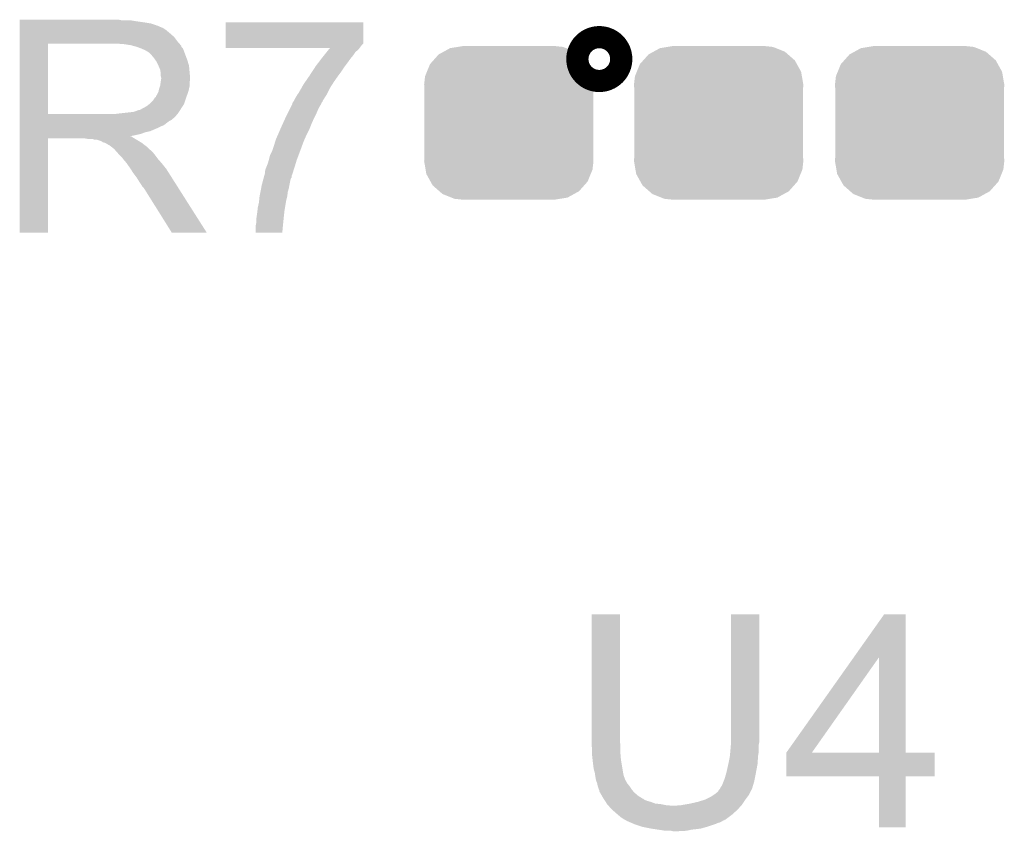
# Model space of a CAD drawing. Extents: x -0.05 to 0.95, y -0.15 to 1.54.
# Tile 23 of 35: x 0.32 to 0.5, y 0.81 to 0.96. Entities that reach past the tile are written whole.
import ezdxf

# ---------------------------------------------------------------- set-up
doc = ezdxf.new("R2010")
doc.units = 0
doc.layers.get('0').update_dxf_attribs({"linetype": 'CONTINUOUS'})
doc.layers.add('STEP_DOWN_13_CLICK_V101_GTO', color=14, linetype='CONTINUOUS')
doc.layers.add('STEP_DOWN_13_CLICK_V101_GTS', color=12, linetype='CONTINUOUS')

# ---------------------------------------------------------------- blocks, each defined once
blk = doc.blocks.new('CUSTOM_75')
for points in [[(-0.01263, 0.01234), (-0.01175, 0.01282), (0.01249, 0.01234), (0.01194, 0.01282)], [(-0.01175, 0.01282), (-0.01057, 0.01347), (0.01194, 0.01282), (0.01032, 0.01347)], [(-0.01057, 0.01347), (-0.0092, 0.01369), (0.01032, 0.01347), (0.00976, 0.01369)], [(-0.0092, 0.01369), (-0.00825, 0.01385), (0.00976, 0.01369), (0.00825, 0.01385)], [(-0.01419, 0.01059), (-0.01358, 0.01127), (0.01409, 0.01059), (0.01371, 0.01127)], [(-0.01358, 0.01127), (-0.01263, 0.01234), (0.01371, 0.01127), (0.01249, 0.01234)], [(-0.01508, 0.00841), (-0.01475, 0.00922), (0.01499, 0.00841), (0.01485, 0.00922)], [(-0.01475, 0.00922), (-0.01419, 0.01059), (0.01485, 0.00922), (0.01409, 0.01059)], [(-0.01525, 0.0069), (-0.01508, 0.00841), (0.01525, 0.0069), (0.01499, 0.00841)], [(-0.0152, 0.00607), (-0.01525, 0.0069), (0.0152, 0.00607), (0.01525, 0.0069)], [(-0.0152, -0.00607), (-0.0152, 0.00607), (0.0152, -0.00607), (0.0152, 0.00607)], [(-0.01525, -0.0069), (-0.0152, -0.00607), (0.01525, -0.0069), (0.0152, -0.00607)], [(-0.01499, -0.00841), (-0.01525, -0.0069), (0.01508, -0.00841), (0.01525, -0.0069)], [(-0.01485, -0.00922), (-0.01499, -0.00841), (0.01475, -0.00922), (0.01508, -0.00841)], [(-0.01409, -0.01059), (-0.01485, -0.00922), (0.01419, -0.01059), (0.01475, -0.00922)], [(-0.01371, -0.01127), (-0.01409, -0.01059), (0.01358, -0.01127), (0.01419, -0.01059)], [(-0.01249, -0.01234), (-0.01371, -0.01127), (0.01263, -0.01234), (0.01358, -0.01127)], [(-0.01194, -0.01282), (-0.01249, -0.01234), (0.01175, -0.01282), (0.01263, -0.01234)], [(-0.01032, -0.01347), (-0.01194, -0.01282), (0.01057, -0.01347), (0.01175, -0.01282)], [(-0.00976, -0.01369), (-0.01032, -0.01347), (0.0092, -0.01369), (0.01057, -0.01347)], [(-0.00825, -0.01385), (-0.00976, -0.01369), (0.00825, -0.01385), (0.0092, -0.01369)]]:
    blk.add_solid(points)

msp = doc.modelspace()

# ---------------------------------------------------------------- linework, layer by layer
at = {"layer": 'STEP_DOWN_13_CLICK_V101_GTO', "const_width": 0.0079}
msp.add_lwpolyline([(0.4204, 0.9535, 1), (0.4244, 0.9535, 1)], format="xyb", close=True, dxfattribs=at)
at = {"layer": 'STEP_DOWN_13_CLICK_V101_GTO'}
for points in [[(0.318, 0.9605), (0.318, 0.9606), (0.3363, 0.9605), (0.3358, 0.9606)], [(0.318, 0.9603), (0.318, 0.9605), (0.3391, 0.9603), (0.3379, 0.9605)], [(0.318, 0.9601), (0.318, 0.9603), (0.3405, 0.9601), (0.3391, 0.9603)], [(0.318, 0.9599), (0.318, 0.9601), (0.3417, 0.9599), (0.3405, 0.9601)], [(0.318, 0.9597), (0.318, 0.9599), (0.3423, 0.9597), (0.3417, 0.9599)], [(0.318, 0.9595), (0.318, 0.9597), (0.3428, 0.9595), (0.3423, 0.9597)], [(0.318, 0.9593), (0.318, 0.9595), (0.3433, 0.9593), (0.3429, 0.9595)], [(0.318, 0.9595), (0.318, 0.9595), (0.3429, 0.9595), (0.3428, 0.9595)], [(0.3551, 0.9564), (0.3551, 0.9601), (0.3799, 0.9564), (0.3799, 0.9601)], [(0.3551, 0.9601), (0.3551, 0.9601), (0.3799, 0.9601), (0.3551, 0.9601)], [(0.318, 0.9591), (0.318, 0.9593), (0.3438, 0.9591), (0.3433, 0.9593)], [(0.318, 0.9587), (0.318, 0.9591), (0.3444, 0.9587), (0.3438, 0.9591)], [(0.318, 0.9582), (0.318, 0.9587), (0.345, 0.9582), (0.3444, 0.9587)], [(0.318, 0.9575), (0.318, 0.9582), (0.3458, 0.9575), (0.345, 0.9582)], [(0.318, 0.9567), (0.318, 0.9575), (0.3464, 0.9567), (0.3458, 0.9575)], [(0.318, 0.9563), (0.318, 0.9567), (0.34675, 0.9563), (0.3464, 0.9567)], [(0.318, 0.9436), (0.318, 0.9563), (0.3231, 0.9436), (0.3231, 0.9563)], [(0.3367, 0.9562), (0.3352, 0.9563), (0.34684, 0.9562), (0.34675, 0.9563)], [(0.338, 0.956), (0.3367, 0.9562), (0.34701, 0.956), (0.34684, 0.9562)], [(0.33837, 0.9559), (0.338, 0.956), (0.3471, 0.9559), (0.34701, 0.956)], [(0.3551, 0.9563), (0.3551, 0.9564), (0.3799, 0.9563), (0.3799, 0.9564)], [(0.3551, 0.956), (0.3551, 0.9563), (0.3796, 0.956), (0.3799, 0.9563)], [(0.3551, 0.9555), (0.3551, 0.956), (0.37923, 0.9555), (0.3796, 0.956)], [(0.3391, 0.9557), (0.33837, 0.9559), (0.3471, 0.9557), (0.3471, 0.9559)], [(0.3399, 0.9554), (0.3391, 0.9557), (0.3474, 0.9554), (0.3471, 0.9557)], [(0.3406, 0.9551), (0.3399, 0.9554), (0.34752, 0.9551), (0.3474, 0.9554)], [(0.34093, 0.9549), (0.3406, 0.9551), (0.3476, 0.9549), (0.34752, 0.9551)], [(0.3411, 0.9548), (0.34093, 0.9549), (0.34764, 0.9548), (0.3476, 0.9549)], [(0.3414, 0.9546), (0.3411, 0.9548), (0.34771, 0.9546), (0.34764, 0.9548)], [(0.3415, 0.9545), (0.3414, 0.9546), (0.34775, 0.9545), (0.34771, 0.9546)], [(0.3421, 0.9538), (0.3415, 0.9545), (0.34801, 0.9538), (0.34775, 0.9545)], [(0.3739, 0.9555), (0.3551, 0.9555), (0.37922, 0.9555), (0.37923, 0.9555)], [(0.3726, 0.9539), (0.37284, 0.9542), (0.37785, 0.9539), (0.3781, 0.9542)], [(0.37284, 0.9542), (0.37333, 0.9548), (0.3781, 0.9542), (0.3785, 0.9548)], [(0.37333, 0.9548), (0.37365, 0.9552), (0.3785, 0.9548), (0.379, 0.9552)], [(0.37365, 0.9552), (0.3739, 0.9555), (0.379, 0.9552), (0.37922, 0.9555)], [(0.34246, 0.9533), (0.3421, 0.9538), (0.3482, 0.9533), (0.34801, 0.9538)], [(0.3426, 0.9531), (0.34246, 0.9533), (0.34826, 0.9531), (0.3482, 0.9533)], [(0.343, 0.9523), (0.3426, 0.9531), (0.3485, 0.9523), (0.34826, 0.9531)], [(0.3713, 0.9522), (0.37184, 0.9529), (0.37657, 0.9522), (0.3771, 0.9529)], [(0.37184, 0.9529), (0.37237, 0.9536), (0.3771, 0.9529), (0.3776, 0.9536)], [(0.37237, 0.9536), (0.3726, 0.9539), (0.3776, 0.9536), (0.37785, 0.9539)], [(0.3433, 0.9516), (0.343, 0.9523), (0.34856, 0.9516), (0.3485, 0.9523)], [(0.3434, 0.951), (0.3433, 0.9516), (0.34862, 0.951), (0.34856, 0.9516)], [(0.3434, 0.9505), (0.3434, 0.951), (0.34866, 0.9505), (0.34862, 0.951)], [(0.3702, 0.9505), (0.37065, 0.9512), (0.37538, 0.9505), (0.3759, 0.9512)], [(0.37065, 0.9512), (0.37124, 0.9521), (0.3759, 0.9512), (0.3765, 0.9521)], [(0.37124, 0.9521), (0.3713, 0.9522), (0.3765, 0.9521), (0.37657, 0.9522)], [(0.3433, 0.9487), (0.3434, 0.9494), (0.3486, 0.9487), (0.3486, 0.9494)], [(0.3435, 0.9501), (0.3434, 0.9505), (0.3487, 0.9501), (0.34866, 0.9505)], [(0.3434, 0.9494), (0.34345, 0.9497), (0.3486, 0.9494), (0.3487, 0.9497)], [(0.34345, 0.9497), (0.3435, 0.95), (0.3487, 0.9497), (0.3487, 0.95)], [(0.3435, 0.95), (0.3435, 0.9501), (0.3487, 0.95), (0.3487, 0.9501)], [(0.36876, 0.9483), (0.3691, 0.9489), (0.3739, 0.9483), (0.37428, 0.9489)], [(0.3691, 0.9489), (0.36944, 0.9494), (0.37428, 0.9489), (0.3746, 0.9494)], [(0.36944, 0.9494), (0.37013, 0.9504), (0.3746, 0.9494), (0.3753, 0.9504)], [(0.37013, 0.9504), (0.3702, 0.9505), (0.3753, 0.9504), (0.37538, 0.9505)], [(0.3426, 0.9469), (0.3428, 0.9472), (0.34811, 0.9469), (0.34822, 0.9472)], [(0.3428, 0.9472), (0.343, 0.9476), (0.34822, 0.9472), (0.34836, 0.9476)], [(0.343, 0.9476), (0.34302, 0.9477), (0.34836, 0.9476), (0.3484, 0.9477)], [(0.34302, 0.9477), (0.3431, 0.9481), (0.3484, 0.9477), (0.34849, 0.9481)], [(0.3431, 0.9481), (0.34327, 0.9486), (0.34849, 0.9481), (0.3486, 0.9486)], [(0.34327, 0.9486), (0.3433, 0.9487), (0.3486, 0.9486), (0.3486, 0.9487)], [(0.3679, 0.9469), (0.36803, 0.9471), (0.37317, 0.9469), (0.3733, 0.9471)], [(0.36803, 0.9471), (0.3683, 0.9475), (0.3733, 0.9471), (0.3735, 0.9475)], [(0.3683, 0.9475), (0.36876, 0.9483), (0.3735, 0.9475), (0.3739, 0.9483)], [(0.341, 0.9451), (0.34137, 0.9454), (0.34741, 0.9451), (0.3476, 0.9454)], [(0.34137, 0.9454), (0.3415, 0.9455), (0.3476, 0.9454), (0.34763, 0.9455)], [(0.3415, 0.9455), (0.342, 0.946), (0.34763, 0.9455), (0.3478, 0.946)], [(0.342, 0.946), (0.3424, 0.9466), (0.3478, 0.946), (0.348, 0.9466)], [(0.3425, 0.9466), (0.3426, 0.9469), (0.348, 0.9466), (0.34811, 0.9469)], [(0.36685, 0.9449), (0.3671, 0.9454), (0.372, 0.9449), (0.3723, 0.9454)], [(0.3671, 0.9455), (0.3672, 0.9457), (0.37233, 0.9455), (0.3724, 0.9457)], [(0.3671, 0.9454), (0.3671, 0.9455), (0.3723, 0.9454), (0.37233, 0.9455)], [(0.3672, 0.9457), (0.36733, 0.9459), (0.3724, 0.9457), (0.3726, 0.9459)], [(0.36733, 0.9459), (0.3674, 0.946), (0.3726, 0.9459), (0.3726, 0.946)], [(0.3674, 0.946), (0.3676, 0.9464), (0.3726, 0.946), (0.37285, 0.9464)], [(0.3676, 0.9464), (0.3679, 0.9469), (0.37285, 0.9464), (0.37317, 0.9469)], [(0.318, 0.9431), (0.318, 0.9436), (0.346, 0.9431), (0.34642, 0.9436)], [(0.318, 0.9436), (0.318, 0.9436), (0.3352, 0.9436), (0.3231, 0.9436)], [(0.3352, 0.9436), (0.336, 0.9437), (0.34642, 0.9436), (0.3465, 0.9437)], [(0.336, 0.9437), (0.3378, 0.9439), (0.3465, 0.9437), (0.34663, 0.9439)], [(0.3378, 0.9439), (0.3386, 0.944), (0.34663, 0.9439), (0.3467, 0.944)], [(0.3386, 0.944), (0.3394, 0.9443), (0.3467, 0.944), (0.3469, 0.9443)], [(0.3395, 0.9443), (0.3398, 0.9444), (0.3469, 0.9443), (0.34696, 0.9444)], [(0.3398, 0.9444), (0.3401, 0.9446), (0.34696, 0.9444), (0.34709, 0.9446)], [(0.3401, 0.9446), (0.3405, 0.9448), (0.34709, 0.9446), (0.34722, 0.9448)], [(0.3405, 0.9448), (0.341, 0.9451), (0.34722, 0.9448), (0.34741, 0.9451)], [(0.366, 0.9432), (0.3662, 0.9436), (0.3712, 0.9432), (0.3714, 0.9436)], [(0.3662, 0.9436), (0.36655, 0.9443), (0.3714, 0.9436), (0.3717, 0.9443)], [(0.36655, 0.9443), (0.36685, 0.9449), (0.3717, 0.9443), (0.372, 0.9449)], [(0.318, 0.9429), (0.318, 0.9431), (0.3458, 0.9429), (0.346, 0.9431)], [(0.318, 0.9427), (0.318, 0.9429), (0.3455, 0.9427), (0.3458, 0.9429)], [(0.318, 0.9425), (0.318, 0.9427), (0.3453, 0.9425), (0.3455, 0.9427)], [(0.318, 0.9423), (0.318, 0.9425), (0.3449, 0.9423), (0.3453, 0.9425)], [(0.318, 0.942), (0.318, 0.9423), (0.3445, 0.942), (0.3449, 0.9423)], [(0.318, 0.9416), (0.318, 0.942), (0.344, 0.9416), (0.3445, 0.942)], [(0.365, 0.941), (0.36541, 0.9419), (0.37024, 0.941), (0.3706, 0.9419)], [(0.36541, 0.9419), (0.36582, 0.9428), (0.3706, 0.9419), (0.371, 0.9428)], [(0.36582, 0.9428), (0.366, 0.9432), (0.371, 0.9428), (0.3712, 0.9432)], [(0.318, 0.9414), (0.318, 0.9416), (0.3435, 0.9414), (0.344, 0.9416)], [(0.318, 0.9411), (0.318, 0.9414), (0.3429, 0.9411), (0.3435, 0.9414)], [(0.318, 0.9405), (0.318, 0.9411), (0.3415, 0.9405), (0.3429, 0.9411)], [(0.318, 0.9403), (0.318, 0.9405), (0.3406, 0.9403), (0.3415, 0.9405)], [(0.318, 0.94), (0.318, 0.9403), (0.3398, 0.94), (0.3406, 0.9403)], [(0.318, 0.9398), (0.318, 0.94), (0.3389, 0.9398), (0.3398, 0.94)], [(0.36453, 0.9399), (0.36496, 0.9409), (0.3697, 0.9399), (0.3702, 0.9409)], [(0.36496, 0.9409), (0.365, 0.941), (0.3702, 0.9409), (0.37024, 0.941)], [(0.318, 0.9396), (0.318, 0.9398), (0.33791, 0.9396), (0.3389, 0.9398)], [(0.318, 0.9395), (0.318, 0.9396), (0.3382, 0.9395), (0.338, 0.9396)], [(0.318, 0.9396), (0.318, 0.9396), (0.338, 0.9396), (0.33791, 0.9396)], [(0.318, 0.9393), (0.318, 0.9395), (0.3385, 0.9393), (0.3382, 0.9395)], [(0.318, 0.9392), (0.318, 0.9393), (0.33867, 0.9392), (0.3385, 0.9393)], [(0.318, 0.9222), (0.318, 0.9392), (0.3231, 0.9222), (0.3231, 0.9392)], [(0.318, 0.9392), (0.318, 0.9392), (0.3231, 0.9392), (0.3297, 0.9392)], [(0.3303, 0.9391), (0.3297, 0.9392), (0.33883, 0.9391), (0.33867, 0.9392)], [(0.3314, 0.939), (0.3311, 0.9391), (0.339, 0.939), (0.33883, 0.9391)], [(0.3327, 0.9387), (0.3318, 0.939), (0.3395, 0.9387), (0.339, 0.939)], [(0.333, 0.9385), (0.3327, 0.9387), (0.33983, 0.9385), (0.3395, 0.9387)], [(0.3334, 0.9384), (0.333, 0.9385), (0.34, 0.9384), (0.33983, 0.9385)], [(0.3337, 0.9382), (0.3334, 0.9384), (0.34025, 0.9382), (0.34, 0.9384)], [(0.3339, 0.9381), (0.3337, 0.9382), (0.34037, 0.9381), (0.34025, 0.9382)], [(0.3638, 0.9379), (0.36407, 0.9388), (0.36887, 0.9379), (0.3692, 0.9388)], [(0.36407, 0.9388), (0.3641, 0.9389), (0.3692, 0.9388), (0.36925, 0.9389)], [(0.3641, 0.9389), (0.36453, 0.9399), (0.36925, 0.9389), (0.3697, 0.9399)], [(0.334, 0.938), (0.3339, 0.9381), (0.3405, 0.938), (0.34037, 0.9381)], [(0.3345, 0.9377), (0.3341, 0.938), (0.3409, 0.9377), (0.3405, 0.938)], [(0.335, 0.9373), (0.3345, 0.9377), (0.3413, 0.9373), (0.3409, 0.9377)], [(0.33536, 0.9369), (0.335, 0.9373), (0.3418, 0.9369), (0.3413, 0.9373)], [(0.3358, 0.9364), (0.33536, 0.9369), (0.34222, 0.9364), (0.3418, 0.9369)], [(0.3631, 0.9362), (0.3635, 0.937), (0.36824, 0.9362), (0.36854, 0.937)], [(0.3635, 0.937), (0.36373, 0.9377), (0.36854, 0.937), (0.3688, 0.9377)], [(0.36373, 0.9377), (0.3638, 0.9379), (0.3688, 0.9377), (0.36887, 0.9379)], [(0.3359, 0.9363), (0.3358, 0.9364), (0.3423, 0.9363), (0.34222, 0.9364)], [(0.3365, 0.9357), (0.3359, 0.9363), (0.34275, 0.9357), (0.3423, 0.9363)], [(0.3366, 0.9355), (0.3365, 0.9357), (0.3429, 0.9355), (0.34275, 0.9357)], [(0.3367, 0.9354), (0.3366, 0.9355), (0.34299, 0.9354), (0.3429, 0.9355)], [(0.3373, 0.9347), (0.3367, 0.9354), (0.3436, 0.9347), (0.34299, 0.9354)], [(0.33797, 0.9337), (0.3373, 0.9347), (0.3444, 0.9337), (0.3436, 0.9347)], [(0.3623, 0.9337), (0.3627, 0.9347), (0.36741, 0.9337), (0.36772, 0.9347)], [(0.3627, 0.9347), (0.36287, 0.9353), (0.36772, 0.9347), (0.3679, 0.9353)], [(0.36287, 0.9353), (0.3629, 0.9354), (0.3679, 0.9353), (0.36794, 0.9354)], [(0.3629, 0.9354), (0.3631, 0.9362), (0.36794, 0.9354), (0.36824, 0.9362)], [(0.3385, 0.9329), (0.33797, 0.9337), (0.34491, 0.9329), (0.3444, 0.9337)], [(0.33872, 0.9326), (0.3385, 0.9329), (0.3451, 0.9326), (0.34491, 0.9329)], [(0.36212, 0.9327), (0.3622, 0.933), (0.3671, 0.9327), (0.36719, 0.933)], [(0.3622, 0.9333), (0.3623, 0.9337), (0.36728, 0.9333), (0.36741, 0.9337)], [(0.3622, 0.933), (0.3622, 0.9333), (0.36719, 0.933), (0.36728, 0.9333)], [(0.3391, 0.9321), (0.33872, 0.9326), (0.34542, 0.9321), (0.3451, 0.9326)], [(0.3396, 0.9313), (0.3391, 0.9321), (0.34592, 0.9313), (0.34542, 0.9321)], [(0.34, 0.9307), (0.3396, 0.9313), (0.34631, 0.9307), (0.34592, 0.9313)], [(0.36163, 0.9309), (0.3619, 0.9319), (0.3666, 0.9309), (0.3668, 0.9319)], [(0.3619, 0.9319), (0.36198, 0.9322), (0.3668, 0.9319), (0.367, 0.9322)], [(0.36198, 0.9322), (0.36206, 0.9325), (0.367, 0.9322), (0.367, 0.9325)], [(0.36206, 0.9325), (0.36212, 0.9327), (0.367, 0.9325), (0.3671, 0.9327)], [(0.3401, 0.9305), (0.34, 0.9307), (0.34643, 0.9305), (0.34631, 0.9307)], [(0.3404, 0.9302), (0.3401, 0.9305), (0.34662, 0.9302), (0.34643, 0.9305)], [(0.3454, 0.9222), (0.3404, 0.9302), (0.3517, 0.9222), (0.34662, 0.9302)], [(0.36122, 0.9288), (0.36138, 0.9296), (0.3662, 0.9288), (0.3663, 0.9296)], [(0.36138, 0.9296), (0.3614, 0.9297), (0.3663, 0.9296), (0.36633, 0.9297)], [(0.3614, 0.9297), (0.36151, 0.9303), (0.36633, 0.9297), (0.3665, 0.9303)], [(0.36151, 0.9303), (0.3616, 0.9308), (0.3665, 0.9303), (0.36658, 0.9308)], [(0.3616, 0.9308), (0.36163, 0.9309), (0.36658, 0.9308), (0.3666, 0.9309)], [(0.3609, 0.9268), (0.3611, 0.9277), (0.3658, 0.9268), (0.36595, 0.9277)], [(0.3611, 0.9277), (0.36113, 0.928), (0.36595, 0.9277), (0.366, 0.928)], [(0.36113, 0.928), (0.3612, 0.9287), (0.366, 0.928), (0.36617, 0.9287)], [(0.3612, 0.9287), (0.36122, 0.9288), (0.36617, 0.9287), (0.3662, 0.9288)], [(0.3607, 0.9252), (0.36083, 0.9262), (0.36559, 0.9252), (0.3657, 0.9262)], [(0.36083, 0.9262), (0.3609, 0.9268), (0.3657, 0.9262), (0.3658, 0.9268)], [(0.3606, 0.9246), (0.3607, 0.9252), (0.36553, 0.9246), (0.36559, 0.9252)], [(0.3606, 0.9243), (0.3606, 0.9246), (0.3655, 0.9243), (0.36553, 0.9246)], [(0.3606, 0.9239), (0.3606, 0.9243), (0.36546, 0.9239), (0.3655, 0.9243)], [(0.3605, 0.9234), (0.3606, 0.9239), (0.36541, 0.9234), (0.36546, 0.9239)], [(0.3605, 0.9222), (0.3605, 0.9234), (0.3653, 0.9222), (0.36541, 0.9234)], [(0.3517, 0.9222), (0.3517, 0.9222), (0.3517, 0.9222), (0.3454, 0.9222)], [(0.421, 0.8304), (0.421, 0.8534), (0.4261, 0.8304), (0.4261, 0.8534)], [(0.421, 0.8534), (0.421, 0.8534), (0.4261, 0.8534), (0.421, 0.8534)], [(0.4461, 0.8312), (0.4461, 0.8534), (0.4512, 0.8312), (0.4512, 0.8534)], [(0.4461, 0.8534), (0.4461, 0.8534), (0.4512, 0.8534), (0.4461, 0.8534)], [(0.46826, 0.8457), (0.4737, 0.8534), (0.4776, 0.8457), (0.4776, 0.8534)], [(0.4737, 0.8534), (0.4737, 0.8534), (0.4776, 0.8534), (0.4737, 0.8534)], [(0.4561, 0.8285), (0.46826, 0.8457), (0.4607, 0.8285), (0.4728, 0.8457)], [(0.4728, 0.8285), (0.4728, 0.8457), (0.4776, 0.8285), (0.4776, 0.8457)], [(0.421, 0.8301), (0.421, 0.8304), (0.42618, 0.8301), (0.4261, 0.8304)], [(0.42101, 0.83), (0.421, 0.8301), (0.4262, 0.83), (0.42618, 0.8301)], [(0.4211, 0.829), (0.42101, 0.83), (0.4262, 0.829), (0.4262, 0.83)], [(0.4461, 0.8303), (0.4461, 0.8312), (0.4512, 0.8303), (0.4512, 0.8312)], [(0.4461, 0.8299), (0.4461, 0.8303), (0.45112, 0.8299), (0.4512, 0.8303)], [(0.4211, 0.8284), (0.4211, 0.829), (0.4262, 0.8284), (0.4262, 0.829)], [(0.4211, 0.828), (0.4211, 0.8284), (0.42623, 0.828), (0.4262, 0.8284)], [(0.44592, 0.8279), (0.44598, 0.8285), (0.451, 0.8279), (0.4511, 0.8285)], [(0.44598, 0.8285), (0.446, 0.8287), (0.4511, 0.8285), (0.4511, 0.8287)], [(0.446, 0.8287), (0.44609, 0.8298), (0.4511, 0.8287), (0.4511, 0.8298)], [(0.44609, 0.8298), (0.4461, 0.8299), (0.4511, 0.8298), (0.45112, 0.8299)], [(0.4561, 0.8242), (0.4561, 0.8285), (0.4828, 0.8242), (0.4828, 0.8285)], [(0.4561, 0.8285), (0.4561, 0.8285), (0.4828, 0.8285), (0.4776, 0.8285)], [(0.4561, 0.8285), (0.4561, 0.8285), (0.4728, 0.8285), (0.47078, 0.8285)], [(0.4561, 0.8285), (0.4561, 0.8285), (0.47078, 0.8285), (0.4607, 0.8285)], [(0.42119, 0.8272), (0.4211, 0.828), (0.4263, 0.8272), (0.42623, 0.828)], [(0.4212, 0.8271), (0.42119, 0.8272), (0.42632, 0.8271), (0.4263, 0.8272)], [(0.4214, 0.8255), (0.4212, 0.8271), (0.42658, 0.8255), (0.42632, 0.8271)], [(0.44563, 0.8264), (0.4457, 0.8267), (0.4509, 0.8264), (0.45092, 0.8267)], [(0.4457, 0.8267), (0.4459, 0.8277), (0.45092, 0.8267), (0.45099, 0.8277)], [(0.4459, 0.8277), (0.44592, 0.8279), (0.45099, 0.8277), (0.451, 0.8279)], [(0.4216, 0.8248), (0.4214, 0.8255), (0.4267, 0.8248), (0.42658, 0.8255)], [(0.42167, 0.8243), (0.4216, 0.8248), (0.4268, 0.8243), (0.4267, 0.8248)], [(0.4451, 0.8242), (0.44527, 0.8248), (0.45048, 0.8242), (0.4506, 0.8248)], [(0.44527, 0.8248), (0.4453, 0.8249), (0.4506, 0.8248), (0.45062, 0.8249)], [(0.4453, 0.8249), (0.44563, 0.8264), (0.45062, 0.8249), (0.4509, 0.8264)], [(0.4217, 0.8241), (0.42167, 0.8243), (0.42688, 0.8241), (0.4268, 0.8243)], [(0.42175, 0.8238), (0.4217, 0.8241), (0.427, 0.8238), (0.42688, 0.8241)], [(0.42177, 0.8237), (0.42175, 0.8238), (0.427, 0.8237), (0.427, 0.8238)], [(0.4218, 0.8235), (0.42177, 0.8237), (0.42713, 0.8235), (0.427, 0.8237)], [(0.42184, 0.8234), (0.4218, 0.8235), (0.4272, 0.8234), (0.42713, 0.8235)], [(0.422, 0.823), (0.42184, 0.8234), (0.4274, 0.823), (0.4272, 0.8234)], [(0.4221, 0.8225), (0.422, 0.823), (0.4278, 0.8225), (0.4274, 0.823)], [(0.4445, 0.8226), (0.44478, 0.8233), (0.4501, 0.8226), (0.4503, 0.8233)], [(0.44478, 0.8233), (0.4449, 0.8236), (0.4503, 0.8233), (0.45036, 0.8236)], [(0.4449, 0.8236), (0.4451, 0.8242), (0.45036, 0.8236), (0.45048, 0.8242)], [(0.4728, 0.815), (0.4728, 0.8242), (0.4776, 0.815), (0.4776, 0.8242)], [(0.4728, 0.8242), (0.4728, 0.8242), (0.4776, 0.8242), (0.4828, 0.8242)], [(0.4223, 0.8219), (0.4221, 0.8225), (0.4282, 0.8219), (0.4278, 0.8225)], [(0.4224, 0.8217), (0.4223, 0.8219), (0.42837, 0.8217), (0.4282, 0.8219)], [(0.4224, 0.8215), (0.4224, 0.8217), (0.42853, 0.8215), (0.42837, 0.8217)], [(0.42252, 0.8213), (0.4224, 0.8215), (0.4287, 0.8213), (0.42853, 0.8215)], [(0.42287, 0.8207), (0.42252, 0.8213), (0.4294, 0.8207), (0.4287, 0.8213)], [(0.4432, 0.821), (0.4437, 0.8214), (0.4494, 0.821), (0.4496, 0.8214)], [(0.4437, 0.8214), (0.4438, 0.8215), (0.4496, 0.8214), (0.44965, 0.8215)], [(0.4438, 0.8215), (0.4439, 0.8217), (0.44965, 0.8215), (0.44975, 0.8217)], [(0.4439, 0.8217), (0.444, 0.8218), (0.44975, 0.8217), (0.4498, 0.8218)], [(0.444, 0.8218), (0.4441, 0.8219), (0.4498, 0.8218), (0.4499, 0.8219)], [(0.4441, 0.8219), (0.4443, 0.8223), (0.4499, 0.8219), (0.45001, 0.8223)], [(0.4443, 0.8223), (0.4445, 0.8226), (0.45001, 0.8223), (0.4501, 0.8226)], [(0.4231, 0.8203), (0.42287, 0.8207), (0.43004, 0.8203), (0.4294, 0.8207)], [(0.42316, 0.8202), (0.4231, 0.8203), (0.4302, 0.8202), (0.43004, 0.8203)], [(0.42329, 0.82), (0.42316, 0.8202), (0.4305, 0.82), (0.4303, 0.8202)], [(0.42316, 0.8202), (0.42316, 0.8202), (0.4303, 0.8202), (0.4302, 0.8202)], [(0.42342, 0.8198), (0.42329, 0.82), (0.431, 0.8198), (0.4305, 0.82)], [(0.42355, 0.8196), (0.42342, 0.8198), (0.4317, 0.8196), (0.431, 0.8198)], [(0.42374, 0.8193), (0.42355, 0.8196), (0.4325, 0.8193), (0.4317, 0.8196)], [(0.4388, 0.8193), (0.4401, 0.8196), (0.44823, 0.8193), (0.44843, 0.8196)], [(0.4401, 0.8196), (0.4414, 0.82), (0.44843, 0.8196), (0.4487, 0.82)], [(0.4414, 0.82), (0.4426, 0.8206), (0.4487, 0.82), (0.44915, 0.8206)], [(0.4426, 0.8206), (0.4429, 0.8208), (0.44915, 0.8206), (0.4493, 0.8208)], [(0.4429, 0.8208), (0.4432, 0.821), (0.4493, 0.8208), (0.4494, 0.821)], [(0.4238, 0.8192), (0.42374, 0.8193), (0.4335, 0.8192), (0.4325, 0.8193)], [(0.42398, 0.819), (0.4238, 0.8192), (0.4345, 0.819), (0.4335, 0.8192)], [(0.42407, 0.8189), (0.42398, 0.819), (0.4357, 0.8189), (0.4345, 0.819)], [(0.4246, 0.8183), (0.42407, 0.8189), (0.44739, 0.8183), (0.44792, 0.8189)], [(0.42471, 0.8182), (0.4246, 0.8183), (0.4473, 0.8182), (0.44739, 0.8183)], [(0.42574, 0.8173), (0.42471, 0.8182), (0.4463, 0.8173), (0.4473, 0.8182)], [(0.4363, 0.8189), (0.4366, 0.819), (0.44792, 0.8189), (0.44801, 0.819)], [(0.4371, 0.819), (0.4376, 0.8191), (0.44801, 0.819), (0.4481, 0.8191)], [(0.4376, 0.8191), (0.4388, 0.8193), (0.4481, 0.8191), (0.44823, 0.8193)], [(0.4262, 0.8169), (0.42574, 0.8173), (0.44577, 0.8169), (0.4463, 0.8173)], [(0.4268, 0.8165), (0.4262, 0.8169), (0.44523, 0.8165), (0.44577, 0.8169)], [(0.427, 0.8164), (0.4268, 0.8165), (0.4451, 0.8164), (0.44523, 0.8165)], [(0.4272, 0.8163), (0.427, 0.8164), (0.4449, 0.8163), (0.445, 0.8164)], [(0.427, 0.8164), (0.427, 0.8164), (0.445, 0.8164), (0.4451, 0.8164)], [(0.4273, 0.8162), (0.4272, 0.8163), (0.44465, 0.8162), (0.4448, 0.8163)], [(0.4272, 0.8163), (0.4272, 0.8163), (0.4448, 0.8163), (0.4449, 0.8163)], [(0.42753, 0.8161), (0.4273, 0.8162), (0.4445, 0.8161), (0.44465, 0.8162)], [(0.428, 0.8159), (0.42753, 0.8161), (0.4441, 0.8159), (0.4445, 0.8161)], [(0.42823, 0.8158), (0.428, 0.8159), (0.4437, 0.8158), (0.4441, 0.8159)], [(0.4287, 0.8156), (0.42823, 0.8158), (0.4433, 0.8156), (0.4437, 0.8158)], [(0.4299, 0.8152), (0.4287, 0.8156), (0.4421, 0.8152), (0.4433, 0.8156)], [(0.4302, 0.8151), (0.4299, 0.8152), (0.44175, 0.8151), (0.4421, 0.8152)], [(0.4317, 0.8148), (0.4302, 0.8151), (0.4407, 0.8148), (0.44175, 0.8151)], [(0.43235, 0.8147), (0.4317, 0.8148), (0.4399, 0.8147), (0.4407, 0.8148)], [(0.433, 0.8146), (0.43235, 0.8147), (0.439, 0.8146), (0.4399, 0.8147)], [(0.4337, 0.8145), (0.433, 0.8146), (0.43855, 0.8145), (0.439, 0.8146)], [(0.4343, 0.8144), (0.4337, 0.8145), (0.4381, 0.8144), (0.43855, 0.8145)], [(0.4357, 0.8143), (0.4353, 0.8144), (0.4362, 0.8143), (0.4381, 0.8144)]]:
    msp.add_solid(points, dxfattribs=at)

# ---------------------------------------------------------------- block references
at = {"layer": 'STEP_DOWN_13_CLICK_V101_GTS'}
for p in [(0.4061, 0.942), (0.4439, 0.942), (0.4801, 0.942)]:
    msp.add_blockref('CUSTOM_75', p, dxfattribs=at)

doc.saveas('drawing.dxf')
